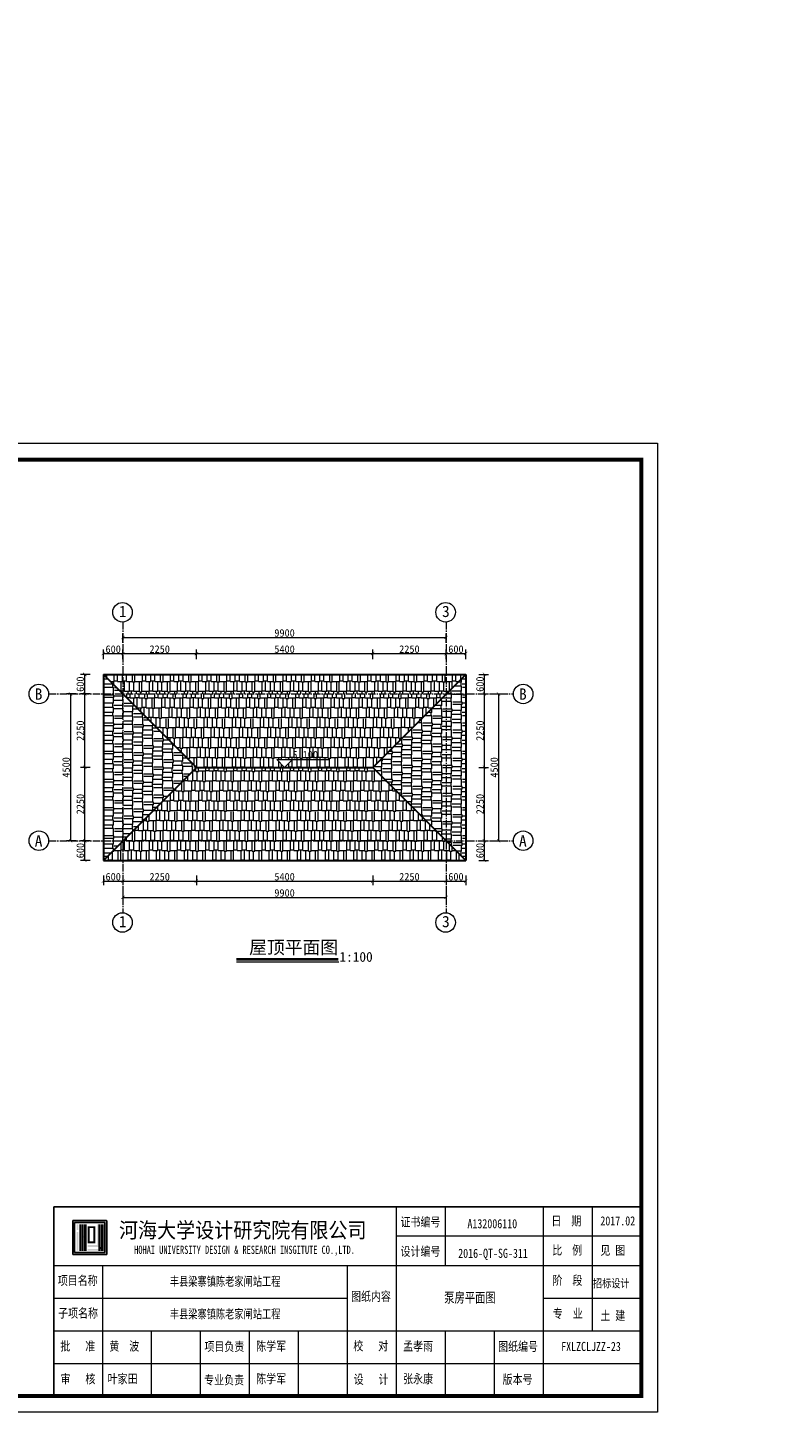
# Model space of a CAD drawing. Extents: x -13074 to 1448651, y 3648755 to 8081248.
# Tile 52 of 173: x 558801 to 559033, y 3857951 to 3858375. Entities that reach past the tile are written whole.
import ezdxf

# ---------------------------------------------------------------- set-up
doc = ezdxf.new("R2010")
doc.units = 0
doc.header["$PDMODE"] = 32
doc.header["$PDSIZE"] = 0.2
doc.linetypes.add('CENTER2', pattern=[1.125, 0.75, -0.125, 0.125, -0.125])
doc.layers.get('0').update_dxf_attribs({"linetype": 'CONTINUOUS'})
doc.layers.get('Defpoints').update_dxf_attribs({"linetype": 'CONTINUOUS'})
for name, color, linetype, lineweight in [('0.09标注线', 3, 'CONTINUOUS', 9), ('0.13填充', 8, 'CONTINUOUS', 9), ('0.30粗线', 7, 'CONTINUOUS', 30), ('SHEET', 1, 'CONTINUOUS', 15), ('文字', 7, 'CONTINUOUS', 15), ('新建路', 7, 'CONTINUOUS', 40), ('细实线', 3, 'CONTINUOUS', 20)]:
    doc.layers.add(name, color=color, linetype=linetype, lineweight=lineweight)
for name, color, linetype in [('HOHAITK', 7, 'CONTINUOUS'), ('PUB_DIM', 3, 'CONTINUOUS'), ('WINDOW', 4, 'CONTINUOUS')]:
    doc.layers.add(name, color=color, linetype=linetype)
doc.styles.add('-仿宋_GB2312', font='FangSong_GB2312.ttf')
doc.styles.add('FHZ', font='FangSong_GB2312.ttf', dxfattribs={"width": 0.707, "height": 300})
doc.styles.add('HOHAITK', font='simhei.ttf')
doc.styles.add('TSSD_Dimension', font='tssdeng.shx', dxfattribs={"width": 0.7, "bigfont": '1hztxt.shx'})
doc.dimstyles.new('TSSD_100_100', dxfattribs={"dimtxt": 300, "dimasz": 100, "dimexe": 100, "dimexo": 250, "dimgap": 100, "dimtad": 1, "dimdec": 0, "dimzin": 0, "dimdsep": 46, "dimtxsty": 'TSSD_Dimension', "dimblk": 'ARCHTICK', "dimcen": 0, "dimdle": 100, "dimclrt": 7, "dimadec": 0, "dimazin": 0, "dimtfac": 1, "dimtdec": 0, "dimtix": 1, "dimtmove": 2, "dimatfit": 3, "dimfxl": 1, "dimtolj": 1, "dimtzin": 0, "dimarcsym": 0})
doc.dimstyles.new('zzzz STANDARD', dxfattribs={"dimtxt": 2.3, "dimasz": 1, "dimexe": 1.25, "dimexo": 1.5, "dimgap": 0.2, "dimtad": 1, "dimdec": 0, "dimlfac": 10, "dimzin": 0, "dimdsep": 46, "dimtxsty": '-仿宋_GB2312', "dimblk": 'ARCHTICK', "dimcen": 0.09, "dimadec": 0, "dimazin": 0, "dimtfac": 1, "dimtdec": 0, "dimtix": 1, "dimtmove": 2, "dimatfit": 3, "dimfxl": 1.7, "dimfxlon": 1, "dimtolj": 1, "dimtzin": 0, "dimlwd": 9, "dimlwe": 9, "dimarcsym": 0})

# ---------------------------------------------------------------- blocks, each defined once
blk = doc.blocks.new('_ARCHTICK')
at = {"color": 0, "linetype": 'ByBlock', "const_width": 0.15}
blk.add_lwpolyline([(-0.5, -0.5), (0.5, 0.5)], dxfattribs=at)
blk = doc.blocks.new('*D2307')
at = {"layer": '0.09标注线', "color": 0, "linetype": 'Continuous', "lineweight": 9}
for p, q in [((558943.77, 3858171.3), (558946.72, 3858171.3)), ((558945.47, 3858171.3), (558945.47, 3858126.3)), ((558943.77, 3858126.3), (558946.72, 3858126.3))]:
    blk.add_line(p, q, dxfattribs=at)
at = {"layer": 'Defpoints', "color": 0, "linetype": 'Continuous', "lineweight": 13}
for p in [(558935.4, 3858171.3), (558935.4, 3858126.3), (558945.47, 3858126.3)]:
    blk.add_point(p, dxfattribs=at)
at = {"layer": '0.09标注线', "color": 0, "linetype": 'Continuous', "lineweight": 9}
for p, rotation in [((558945.47, 3858171.3), 90), ((558945.47, 3858126.3), 270)]:
    blk.add_blockref('_ARCHTICK', p, dxfattribs=dict(at, rotation=rotation))
at = {"layer": '0.09标注线', "color": 0, "linetype": 'Continuous', "lineweight": 13, "insert": (558944.12, 3858148.8), "char_height": 2.3, "attachment_point": 5, "rotation": 90, "style": '-仿宋_GB2312'}
blk.add_mtext('\\A1;4500', dxfattribs=at)
blk = doc.blocks.new('*D2312')
at = {"layer": '0.09标注线', "color": 0, "linetype": 'Continuous', "lineweight": 9}
for p, q in [((558816.03, 3858171.3), (558813.08, 3858171.3)), ((558814.33, 3858171.3), (558814.33, 3858126.3)), ((558816.03, 3858126.3), (558813.08, 3858126.3))]:
    blk.add_line(p, q, dxfattribs=at)
at = {"layer": 'Defpoints', "color": 0, "linetype": 'Continuous', "lineweight": 13}
for p in [(558824.4, 3858171.3), (558814.33, 3858126.3), (558824.4, 3858126.3)]:
    blk.add_point(p, dxfattribs=at)
at = {"layer": '0.09标注线', "color": 0, "linetype": 'Continuous', "lineweight": 9}
for p, rotation in [((558814.33, 3858171.3), 90), ((558814.33, 3858126.3), 270)]:
    blk.add_blockref('_ARCHTICK', p, dxfattribs=dict(at, rotation=rotation))
at = {"layer": '0.09标注线', "color": 0, "linetype": 'Continuous', "lineweight": 13, "insert": (558812.98, 3858148.8), "char_height": 2.3, "attachment_point": 5, "rotation": 90, "style": '-仿宋_GB2312'}
blk.add_mtext('\\A1;4500', dxfattribs=at)
blk = doc.blocks.new('*D1656')
at = {"layer": 'Defpoints', "color": 0, "lineweight": 13}
for p in [(795706, 267581), (795535, 266220), (795733, 266164), (795134, 265865), (795134, 265865)]:
    blk.add_point(p, dxfattribs=at)
at = {"layer": 'PUB_DIM', "color": 0, "lineweight": -2}
blk.add_arc((795134, 265865), 536, 26.5651, 71.5651, dxfattribs=at)
at = {"layer": 'PUB_DIM', "color": 0, "lineweight": -2, "xscale": 100, "yscale": 100, "zscale": 100}
for p, rotation in [((795303, 266373), 161.5650511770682), ((795614, 266104), 296.5650511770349)]:
    blk.add_blockref('_ARCHTICK', p, dxfattribs=dict(at, rotation=rotation))
blk = doc.blocks.new('*D3543')
at = {"layer": 'Defpoints', "color": 0, "linetype": 'Continuous', "lineweight": 13}
for p in [(560230.2, 3858086.45), (560235.61, 3858086.45), (55006.35, 3858083.45)]:
    blk.add_point(p, dxfattribs=at)
at = {"layer": '新建路', "color": 0, "linetype": 'Continuous', "lineweight": 9}
for p, q in [((560233.91, 3858086.45), (560236.86, 3858086.45)), ((560235.61, 3858086.45), (560235.61, 3858087.45)), ((560235.61, 3858083.45), (560235.61, 3858086.45)), ((560233.91, 3858083.45), (560236.86, 3858083.45)), ((560235.61, 3858083.45), (560235.61, 3858082.45))]:
    blk.add_line(p, q, dxfattribs=at)
for p, rotation in [((560235.61, 3858086.45), 270), ((560235.61, 3858083.45), 90)]:
    blk.add_blockref('_ARCHTICK', p, dxfattribs=dict(at, rotation=rotation))
at = {"layer": '新建路', "color": 0, "linetype": 'Continuous', "lineweight": 13, "insert": (560234.21, 3858084.95), "char_height": 2.4, "attachment_point": 5, "rotation": 90, "style": '-仿宋_GB2312'}
blk.add_mtext('\\A1;15', dxfattribs=at)
blk = doc.blocks.new('123')
at = {"layer": 'PUB_DIM', "color": 7}
dim = blk.add_angular_dim_2l(base=(795535.2, 266220.4), line1=((795732.5, 266163.8), (795133.8, 265864.5)), line2=((795133.8, 265864.5), (795706, 267580.9)), text=' ', dimstyle='TSSD_100_100', dxfattribs=at)
dim.commit()
dim.dimension.update_dxf_attribs({"geometry": '*D1656', "text_midpoint": (426562.1, 722353.3)})

msp = doc.modelspace()

# ---------------------------------------------------------------- hatches: boundary and pattern name
at = {"layer": '0.09标注线', "linetype": 'Continuous', "lineweight": 13}
h = msp.add_hatch(dxfattribs=at)
h.set_pattern_fill('AR-RSHKE', color=256, scale=0.01, style=0)
h.set_pattern_definition([(0, (558824.4006, 3858120.3016), (6.477, 3.048), [1.524, -1.27, 1.778, -0.762, 2.286, -1.016]), (0, (558825.9246, 3858120.4286), (6.477, 3.048), [1.27, -4.826, 1.016, -1.524]), (0, (558828.9726, 3858120.111), (6.477, 3.048), [0.762, -7.874]), (90, (558824.4006, 3858120.3016), (-2.159, 3.048), [2.921, -9.271]), (90, (558825.9246, 3858120.3016), (-2.159, 3.048), [2.8575, -9.3345]), (90, (558827.1946, 3858120.3016), (-2.159, 3.048), [2.667, -9.525]), (90, (558828.9726, 3858120.111), (-2.159, 3.048), [2.921, -9.271]), (90, (558829.7346, 3858120.111), (-2.159, 3.048), [2.921, -9.271]), (90, (558832.0206, 3858120.3016), (-2.159, 3.048), [2.794, -9.398])])
h.paths.add_polyline_path([(558929.401, 3858126.302), (558906.901, 3858148.802), (558852.901, 3858148.802), (558830.401, 3858126.302)])
h.paths.add_polyline_path([(558824.401, 3858177.302), (558830.401, 3858171.302), (558830.401, 3858177.302)], flags=17)
h.paths.add_polyline_path([(558830.401, 3858177.302), (558830.401, 3858171.302), (558929.401, 3858171.302), (558929.401, 3858177.302)])
h.paths.add_polyline_path([(558935.401, 3858177.302), (558929.401, 3858177.302), (558929.401, 3858171.302)])
h.paths.add_polyline_path([(558929.401, 3858120.302), (558935.401, 3858120.302), (558929.401, 3858126.302)], flags=17)
h.paths.add_polyline_path([(558830.401, 3858126.302), (558830.401, 3858120.302), (558929.401, 3858120.302), (558929.401, 3858126.302)])
h.paths.add_polyline_path([(558824.401, 3858120.302), (558830.401, 3858120.302), (558830.401, 3858126.302)])
h = msp.add_hatch(dxfattribs=at)
h.set_pattern_fill('AR-RSHKE', color=256, scale=0.01, angle=90, style=0)
h.set_pattern_definition([(90, (558824.4006, 3858120.3016), (-3.048, 6.477), [1.524, -1.27, 1.778, -0.762, 2.286, -1.016]), (90, (558824.2736, 3858121.8256), (-3.048, 6.477), [1.27, -4.826, 1.016, -1.524]), (90, (558824.591, 3858124.8736), (-3.048, 6.477), [0.762, -7.874]), (180, (558824.4006, 3858120.3016), (-3.048, -2.159), [2.921, -9.271]), (180, (558824.4006, 3858121.8256), (-3.048, -2.159), [2.8575, -9.3345]), (180, (558824.4006, 3858123.0956), (-3.048, -2.159), [2.667, -9.525]), (180, (558824.5911, 3858124.8736), (-3.048, -2.159), [2.921, -9.271]), (180, (558824.5911, 3858125.6356), (-3.048, -2.159), [2.921, -9.271]), (180, (558824.4006, 3858127.9216), (-3.048, -2.159), [2.794, -9.398])])
h.paths.add_polyline_path([(558824.401, 3858126.302), (558830.401, 3858126.302), (558830.401, 3858171.302), (558824.401, 3858171.302)])
h.paths.add_polyline_path([(558830.401, 3858171.302), (558824.401, 3858177.302), (558824.401, 3858171.302)])
h.paths.add_polyline_path([(558824.401, 3858126.302), (558824.401, 3858120.302), (558830.401, 3858126.302)])
h.paths.add_polyline_path([(558906.901, 3858148.802), (558929.401, 3858126.302), (558929.401, 3858171.302)])
h.paths.add_polyline_path([(558929.401, 3858126.302), (558935.401, 3858126.302), (558935.401, 3858171.302), (558929.401, 3858171.302)])
h.paths.add_polyline_path([(558935.401, 3858171.302), (558935.401, 3858177.302), (558929.401, 3858171.302)])
h.paths.add_polyline_path([(558929.401, 3858126.302), (558935.401, 3858120.302), (558935.401, 3858126.302)])
h = msp.add_hatch(dxfattribs=at)
h.set_pattern_fill('AR-RSHKE', color=256, scale=0.01, angle=90, style=0)
h.set_pattern_definition([(90, (558830.4006, 3858126.3016), (-3.048, 6.477), [1.524, -1.27, 1.778, -0.762, 2.286, -1.016]), (90, (558830.2736, 3858127.8256), (-3.048, 6.477), [1.27, -4.826, 1.016, -1.524]), (90, (558830.591, 3858130.8736), (-3.048, 6.477), [0.762, -7.874]), (180, (558830.4006, 3858126.3016), (-3.048, -2.159), [2.921, -9.271]), (180, (558830.4006, 3858127.8256), (-3.048, -2.159), [2.8575, -9.3345]), (180, (558830.4006, 3858129.0956), (-3.048, -2.159), [2.667, -9.525]), (180, (558830.5911, 3858130.8736), (-3.048, -2.159), [2.921, -9.271]), (180, (558830.5911, 3858131.6356), (-3.048, -2.159), [2.921, -9.271]), (180, (558830.4006, 3858133.9216), (-3.048, -2.159), [2.794, -9.398])])
h.paths.add_polyline_path([(558830.401, 3858171.302), (558830.401, 3858126.302), (558852.901, 3858148.802)])
h = msp.add_hatch(dxfattribs=at)
h.set_pattern_fill('AR-RSHKE', color=256, scale=0.01, style=0)
h.set_pattern_definition([(0, (558830.4006, 3858148.8016), (6.477, 3.048), [1.524, -1.27, 1.778, -0.762, 2.286, -1.016]), (0, (558831.9246, 3858148.9286), (6.477, 3.048), [1.27, -4.826, 1.016, -1.524]), (0, (558834.9726, 3858148.611), (6.477, 3.048), [0.762, -7.874]), (90, (558830.4006, 3858148.8016), (-2.159, 3.048), [2.921, -9.271]), (90, (558831.9246, 3858148.8016), (-2.159, 3.048), [2.8575, -9.3345]), (90, (558833.1946, 3858148.8016), (-2.159, 3.048), [2.667, -9.525]), (90, (558834.9726, 3858148.611), (-2.159, 3.048), [2.921, -9.271]), (90, (558835.7346, 3858148.611), (-2.159, 3.048), [2.921, -9.271]), (90, (558838.0206, 3858148.8016), (-2.159, 3.048), [2.794, -9.398])])
h.paths.add_polyline_path([(558830.401, 3858171.302), (558852.901, 3858148.802), (558879.901, 3858148.802), (558877.501, 3858151.202), (558882.301, 3858151.202), (558879.901, 3858148.802), (558906.901, 3858148.802), (558929.401, 3858171.302)])
h.paths.add_polyline_path([(558881.726, 3858150.987), (558890.855, 3858150.987), (558890.855, 3858154.298), (558881.726, 3858154.298)], flags=25)
at = {"layer": 'HOHAITK', "ltscale": 1000}
h = msp.add_hatch(color=7, dxfattribs=at)
h.paths.add_polyline_path([(558825.322, 3857999.505, 0.4142136), (558825.41, 3857999.592), (558825.41, 3858009.817, 0.4142136), (558825.322, 3858009.905), (558815.097, 3858009.905, 0.4142136), (558815.01, 3858009.817), (558815.01, 3857999.592, 0.4142136), (558815.097, 3857999.505)])
h.paths.add_polyline_path([(558815.587, 3858000.083), (558815.587, 3858009.327), (558824.832, 3858009.327), (558824.832, 3858000.083)], flags=16)
at = {"layer": 'HOHAITK'}
h = msp.add_hatch(color=7, dxfattribs=at)
h.paths.add_polyline_path([(558816.743, 3858008.749), (558816.165, 3858008.749), (558816.165, 3858008.172), (558816.743, 3858008.172)])
h.paths.add_polyline_path([(558816.743, 3858008.172), (558816.165, 3858008.172), (558816.165, 3858007.594), (558816.743, 3858007.594)])
h.paths.add_polyline_path([(558816.743, 3858007.594), (558816.165, 3858007.594), (558816.165, 3858007.016), (558816.743, 3858007.016)])
h.paths.add_polyline_path([(558816.743, 3858006.438), (558816.165, 3858006.438), (558816.165, 3858005.86), (558816.743, 3858005.86)])
h.paths.add_polyline_path([(558816.743, 3858005.86), (558816.165, 3858005.86), (558816.165, 3858005.283), (558816.743, 3858005.283)])
h.paths.add_polyline_path([(558816.743, 3858005.283), (558816.165, 3858005.283), (558816.165, 3858004.705), (558816.743, 3858004.705)])
h.paths.add_polyline_path([(558816.743, 3858004.705), (558816.165, 3858004.705), (558816.165, 3858004.127), (558816.743, 3858004.127)])
h.paths.add_polyline_path([(558816.743, 3858004.127), (558816.165, 3858004.127), (558816.165, 3858003.549), (558816.743, 3858003.549)])
h.paths.add_polyline_path([(558816.743, 3858003.549), (558816.165, 3858003.549), (558816.165, 3858002.972), (558816.743, 3858002.972)])
h.paths.add_polyline_path([(558816.743, 3858002.972), (558816.165, 3858002.972), (558816.165, 3858002.394), (558816.743, 3858002.394)])
h.paths.add_polyline_path([(558816.743, 3858002.394), (558816.165, 3858002.394), (558816.165, 3858001.816), (558816.743, 3858001.816)])
h.paths.add_polyline_path([(558816.743, 3858001.816), (558816.165, 3858001.816), (558816.165, 3858001.238), (558816.743, 3858001.238)])
h.paths.add_polyline_path([(558816.743, 3858001.238), (558816.165, 3858001.238), (558816.165, 3858000.66), (558816.743, 3858000.66)])
h = msp.add_hatch(color=7, dxfattribs=at)
h.paths.add_polyline_path([(558817.899, 3858008.749), (558817.321, 3858008.749), (558817.321, 3858008.172), (558817.899, 3858008.172)])
h.paths.add_polyline_path([(558817.899, 3858008.172), (558817.321, 3858008.172), (558817.321, 3858007.594), (558817.899, 3858007.594)])
h.paths.add_polyline_path([(558817.899, 3858007.594), (558817.321, 3858007.594), (558817.321, 3858007.016), (558817.899, 3858007.016)])
h.paths.add_polyline_path([(558817.899, 3858007.016), (558817.321, 3858007.016), (558817.321, 3858006.438), (558817.899, 3858006.438)])
h.paths.add_polyline_path([(558817.899, 3858006.438), (558817.321, 3858006.438), (558817.321, 3858005.86), (558817.899, 3858005.86)])
h.paths.add_polyline_path([(558817.899, 3858005.86), (558817.321, 3858005.86), (558817.321, 3858005.283), (558817.899, 3858005.283)])
h.paths.add_polyline_path([(558817.899, 3858005.283), (558817.321, 3858005.283), (558817.321, 3858004.705), (558817.899, 3858004.705)])
h.paths.add_polyline_path([(558817.899, 3858004.705), (558817.321, 3858004.705), (558817.321, 3858004.127), (558817.899, 3858004.127)])
h.paths.add_polyline_path([(558817.899, 3858004.127), (558817.321, 3858004.127), (558817.321, 3858003.549), (558817.899, 3858003.549)])
h.paths.add_polyline_path([(558817.899, 3858003.549), (558817.321, 3858003.549), (558817.321, 3858002.972), (558817.899, 3858002.972)])
h.paths.add_polyline_path([(558817.899, 3858002.972), (558817.321, 3858002.972), (558817.321, 3858002.394), (558817.899, 3858002.394)])
h.paths.add_polyline_path([(558817.899, 3858002.394), (558817.321, 3858002.394), (558817.321, 3858001.816), (558817.899, 3858001.816)])
h.paths.add_polyline_path([(558817.899, 3858001.816), (558817.321, 3858001.816), (558817.321, 3858001.238), (558817.899, 3858001.238)])
h.paths.add_polyline_path([(558817.899, 3858001.238), (558817.321, 3858001.238), (558817.321, 3858000.66), (558817.899, 3858000.66)])
h = msp.add_hatch(color=7, dxfattribs=at)
h.paths.add_polyline_path([(558818.476, 3858005.283), (558817.899, 3858005.283), (558817.899, 3858004.705), (558818.476, 3858004.705)])
h.paths.add_polyline_path([(558819.054, 3858005.283), (558818.476, 3858005.283), (558818.476, 3858004.705), (558819.054, 3858004.705)])
h.paths.add_polyline_path([(558819.054, 3858005.86), (558818.476, 3858005.86), (558818.476, 3858005.283), (558819.054, 3858005.283)])
h.paths.add_polyline_path([(558819.054, 3858006.438), (558818.476, 3858006.438), (558818.476, 3858005.86), (558819.054, 3858005.86)])
h.paths.add_polyline_path([(558819.054, 3858007.016), (558818.476, 3858007.016), (558818.476, 3858006.438), (558819.054, 3858006.438)])
h.paths.add_polyline_path([(558819.054, 3858007.594), (558818.476, 3858007.594), (558818.476, 3858007.016), (558819.054, 3858007.016)])
h.paths.add_polyline_path([(558819.054, 3858008.172), (558818.476, 3858008.172), (558818.476, 3858007.594), (558819.054, 3858007.594)])
h.paths.add_polyline_path([(558819.054, 3858008.749), (558818.476, 3858008.749), (558818.476, 3858008.172), (558819.054, 3858008.172)])
h.paths.add_polyline_path([(558819.054, 3858004.705), (558818.476, 3858004.705), (558818.476, 3858004.127), (558819.054, 3858004.127)])
h.paths.add_polyline_path([(558819.054, 3858004.127), (558818.476, 3858004.127), (558818.476, 3858003.549), (558819.054, 3858003.549)])
h.paths.add_polyline_path([(558819.054, 3858003.549), (558818.476, 3858003.549), (558818.476, 3858002.972), (558819.054, 3858002.972)])
h.paths.add_polyline_path([(558819.054, 3858002.972), (558818.476, 3858002.972), (558818.476, 3858002.394), (558819.054, 3858002.394)])
h.paths.add_polyline_path([(558819.054, 3858002.394), (558818.476, 3858002.394), (558818.476, 3858001.816), (558819.054, 3858001.816)])
h.paths.add_polyline_path([(558819.054, 3858001.816), (558818.476, 3858001.816), (558818.476, 3858001.238), (558819.054, 3858001.238)])
h.paths.add_polyline_path([(558819.054, 3858001.238), (558818.476, 3858001.238), (558818.476, 3858000.66), (558819.054, 3858000.66)])
h = msp.add_hatch(color=7, dxfattribs=at)
h.paths.add_polyline_path([(558820.21, 3858002.394), (558819.632, 3858002.394), (558819.632, 3858001.816), (558820.21, 3858001.816)])
h.paths.add_polyline_path([(558820.787, 3858002.394), (558820.21, 3858002.394), (558820.21, 3858001.816), (558820.787, 3858001.816)])
h.paths.add_polyline_path([(558821.365, 3858002.394), (558820.787, 3858002.394), (558820.787, 3858001.816), (558821.365, 3858001.816)])
h.paths.add_polyline_path([(558821.943, 3858002.394), (558821.365, 3858002.394), (558821.365, 3858001.816), (558821.943, 3858001.816)])
h.paths.add_polyline_path([(558822.521, 3858002.394), (558821.943, 3858002.394), (558821.943, 3858001.816), (558822.521, 3858001.816)])
h.paths.add_polyline_path([(558823.099, 3858002.394), (558822.521, 3858002.394), (558822.521, 3858001.816), (558823.099, 3858001.816)])
h.paths.add_polyline_path([(558823.099, 3858002.972), (558822.521, 3858002.972), (558822.521, 3858002.394), (558823.099, 3858002.394)])
h.paths.add_polyline_path([(558823.099, 3858003.549), (558822.521, 3858003.549), (558822.521, 3858002.972), (558823.099, 3858002.972)])
h.paths.add_polyline_path([(558823.099, 3858004.127), (558822.521, 3858004.127), (558822.521, 3858003.549), (558823.099, 3858003.549)])
h.paths.add_polyline_path([(558823.099, 3858004.705), (558822.521, 3858004.705), (558822.521, 3858004.127), (558823.099, 3858004.127)])
h.paths.add_polyline_path([(558823.099, 3858005.283), (558822.521, 3858005.283), (558822.521, 3858004.705), (558823.099, 3858004.705)])
h.paths.add_polyline_path([(558823.099, 3858005.86), (558822.521, 3858005.86), (558822.521, 3858005.283), (558823.099, 3858005.283)])
h.paths.add_polyline_path([(558823.099, 3858006.438), (558822.521, 3858006.438), (558822.521, 3858005.86), (558823.099, 3858005.86)])
h.paths.add_polyline_path([(558823.099, 3858007.016), (558822.521, 3858007.016), (558822.521, 3858006.438), (558823.099, 3858006.438)])
h.paths.add_polyline_path([(558823.099, 3858007.594), (558822.521, 3858007.594), (558822.521, 3858007.016), (558823.099, 3858007.016)])
h.paths.add_polyline_path([(558823.099, 3858008.172), (558822.521, 3858008.172), (558822.521, 3858007.594), (558823.099, 3858007.594)])
h.paths.add_polyline_path([(558823.099, 3858008.749), (558822.521, 3858008.749), (558822.521, 3858008.172), (558823.099, 3858008.172)])
h.paths.add_polyline_path([(558820.21, 3858001.238), (558819.632, 3858001.238), (558819.632, 3858000.66), (558820.21, 3858000.66)])
h.paths.add_polyline_path([(558820.787, 3858001.238), (558820.21, 3858001.238), (558820.21, 3858000.66), (558820.787, 3858000.66)])
h.paths.add_polyline_path([(558821.365, 3858001.238), (558820.787, 3858001.238), (558820.787, 3858000.66), (558821.365, 3858000.66)])
h.paths.add_polyline_path([(558821.943, 3858001.238), (558821.365, 3858001.238), (558821.365, 3858000.66), (558821.943, 3858000.66)])
h.paths.add_polyline_path([(558822.521, 3858001.238), (558821.943, 3858001.238), (558821.943, 3858000.66), (558822.521, 3858000.66)])
h.paths.add_polyline_path([(558823.099, 3858001.238), (558822.521, 3858001.238), (558822.521, 3858000.66), (558823.099, 3858000.66)])
h.paths.add_polyline_path([(558823.676, 3858001.238), (558823.099, 3858001.238), (558823.099, 3858000.66), (558823.676, 3858000.66)])
h.paths.add_polyline_path([(558824.254, 3858001.238), (558823.676, 3858001.238), (558823.676, 3858000.66), (558824.254, 3858000.66)])
h.paths.add_polyline_path([(558824.254, 3858001.816), (558823.676, 3858001.816), (558823.676, 3858001.238), (558824.254, 3858001.238)])
h.paths.add_polyline_path([(558824.254, 3858002.394), (558823.676, 3858002.394), (558823.676, 3858001.816), (558824.254, 3858001.816)])
h.paths.add_polyline_path([(558824.254, 3858002.972), (558823.676, 3858002.972), (558823.676, 3858002.394), (558824.254, 3858002.394)])
h.paths.add_polyline_path([(558824.254, 3858003.549), (558823.676, 3858003.549), (558823.676, 3858002.972), (558824.254, 3858002.972)])
h.paths.add_polyline_path([(558824.254, 3858004.127), (558823.676, 3858004.127), (558823.676, 3858003.549), (558824.254, 3858003.549)])
h.paths.add_polyline_path([(558824.254, 3858004.705), (558823.676, 3858004.705), (558823.676, 3858004.127), (558824.254, 3858004.127)])
h.paths.add_polyline_path([(558824.254, 3858005.283), (558823.676, 3858005.283), (558823.676, 3858004.705), (558824.254, 3858004.705)])
h.paths.add_polyline_path([(558824.254, 3858005.86), (558823.676, 3858005.86), (558823.676, 3858005.283), (558824.254, 3858005.283)])
h.paths.add_polyline_path([(558824.254, 3858006.438), (558823.676, 3858006.438), (558823.676, 3858005.86), (558824.254, 3858005.86)])
h.paths.add_polyline_path([(558824.254, 3858007.016), (558823.676, 3858007.016), (558823.676, 3858006.438), (558824.254, 3858006.438)])
h.paths.add_polyline_path([(558824.254, 3858007.594), (558823.676, 3858007.594), (558823.676, 3858007.016), (558824.254, 3858007.016)])
h.paths.add_polyline_path([(558824.254, 3858008.172), (558823.676, 3858008.172), (558823.676, 3858007.594), (558824.254, 3858007.594)])
h.paths.add_polyline_path([(558824.254, 3858008.749), (558823.676, 3858008.749), (558823.676, 3858008.172), (558824.254, 3858008.172)])
h = msp.add_hatch(color=7, dxfattribs=at)
h.paths.add_polyline_path([(558820.21, 3858003.549), (558819.632, 3858003.549), (558819.632, 3858002.972), (558820.21, 3858002.972)])
h.paths.add_polyline_path([(558820.787, 3858003.549), (558820.21, 3858003.549), (558820.21, 3858002.972), (558820.787, 3858002.972)])
h.paths.add_polyline_path([(558821.365, 3858003.549), (558820.787, 3858003.549), (558820.787, 3858002.972), (558821.365, 3858002.972)])
h.paths.add_polyline_path([(558821.943, 3858003.549), (558821.365, 3858003.549), (558821.365, 3858002.972), (558821.943, 3858002.972)])
h.paths.add_polyline_path([(558821.943, 3858004.127), (558821.365, 3858004.127), (558821.365, 3858003.549), (558821.943, 3858003.549)])
h.paths.add_polyline_path([(558821.943, 3858004.705), (558821.365, 3858004.705), (558821.365, 3858004.127), (558821.943, 3858004.127)])
h.paths.add_polyline_path([(558821.943, 3858005.283), (558821.365, 3858005.283), (558821.365, 3858004.705), (558821.943, 3858004.705)])
h.paths.add_polyline_path([(558821.943, 3858005.86), (558821.365, 3858005.86), (558821.365, 3858005.283), (558821.943, 3858005.283)])
h.paths.add_polyline_path([(558821.943, 3858006.438), (558821.365, 3858006.438), (558821.365, 3858005.86), (558821.943, 3858005.86)])
h.paths.add_polyline_path([(558821.943, 3858007.016), (558821.365, 3858007.016), (558821.365, 3858006.438), (558821.943, 3858006.438)])
h.paths.add_polyline_path([(558821.943, 3858007.594), (558821.365, 3858007.594), (558821.365, 3858007.016), (558821.943, 3858007.016)])
h.paths.add_polyline_path([(558821.943, 3858008.172), (558821.365, 3858008.172), (558821.365, 3858007.594), (558821.943, 3858007.594)])
h.paths.add_polyline_path([(558821.365, 3858008.172), (558820.787, 3858008.172), (558820.787, 3858007.594), (558821.365, 3858007.594)])
h.paths.add_polyline_path([(558820.787, 3858008.172), (558820.21, 3858008.172), (558820.21, 3858007.594), (558820.787, 3858007.594)])
h.paths.add_polyline_path([(558820.21, 3858008.172), (558819.632, 3858008.172), (558819.632, 3858007.594), (558820.21, 3858007.594)])
h.paths.add_polyline_path([(558820.21, 3858007.594), (558819.632, 3858007.594), (558819.632, 3858007.016), (558820.21, 3858007.016)])
h.paths.add_polyline_path([(558820.21, 3858007.016), (558819.632, 3858007.016), (558819.632, 3858006.438), (558820.21, 3858006.438)])
h.paths.add_polyline_path([(558820.21, 3858006.438), (558819.632, 3858006.438), (558819.632, 3858005.86), (558820.21, 3858005.86)])
h.paths.add_polyline_path([(558820.21, 3858005.86), (558819.632, 3858005.86), (558819.632, 3858005.283), (558820.21, 3858005.283)])
h.paths.add_polyline_path([(558820.21, 3858005.283), (558819.632, 3858005.283), (558819.632, 3858004.705), (558820.21, 3858004.705)])
h.paths.add_polyline_path([(558820.21, 3858004.705), (558819.632, 3858004.705), (558819.632, 3858004.127), (558820.21, 3858004.127)])
h.paths.add_polyline_path([(558820.21, 3858004.127), (558819.632, 3858004.127), (558819.632, 3858003.549), (558820.21, 3858003.549)])
msp.add_hatch(color=7, dxfattribs=at).paths.add_polyline_path([(558823.676, 3858001.816), (558823.099, 3858001.816), (558823.099, 3858001.238), (558823.676, 3858001.238)])

# ---------------------------------------------------------------- linework, layer by layer
at = {"layer": '0.09标注线', "linetype": 'Continuous', "lineweight": 13}
for p, q in [((558879.901, 3858148.802), (558877.501, 3858151.202)), ((558877.501, 3858151.202), (558893.782, 3858151.202)), ((558879.901, 3858148.802), (558882.301, 3858151.202))]:
    msp.add_line(p, q, dxfattribs=at)
at = {"layer": '0.13填充', "color": 7, "lineweight": 40, "ltscale": 0.005}
msp.add_line((558865.145, 3858090.024, 0.315), (558896.32, 3858090.024, 0.315), dxfattribs=at)
at = {"layer": '0.13填充', "color": 7, "ltscale": 0.005}
msp.add_line((558865.145, 3858089.187, 0.315), (558896.485, 3858089.187, 0.315), dxfattribs=at)
at = {"layer": '0.30粗线'}
for p, q in [((558824.401, 3858177.302), (558824.401, 3858120.302)), ((558824.401, 3858177.302), (558935.401, 3858177.302)), ((558824.401, 3858177.302), (558852.901, 3858148.802)), ((558906.901, 3858148.802), (558935.401, 3858177.302)), ((558935.401, 3858177.302), (558935.401, 3858120.302)), ((558852.901, 3858148.802), (558824.401, 3858120.302)), ((558852.901, 3858148.802), (558906.901, 3858148.802)), ((558906.901, 3858148.802), (558935.401, 3858120.302)), ((558824.401, 3858120.302), (558935.401, 3858120.302))]:
    msp.add_line(p, q, dxfattribs=at)
at = {"layer": 'HOHAITK', "color": 7}
for p, q in [((558817.321, 3858008.749), (558817.321, 3858000.66)), ((558817.899, 3858008.749), (558817.899, 3858000.66)), ((558818.476, 3858008.749), (558818.476, 3858000.66)), ((558819.054, 3858008.749), (558819.054, 3858000.66)), ((558823.099, 3858008.749), (558823.099, 3858000.66)), ((558823.676, 3858008.749), (558823.676, 3858000.66)), ((558824.254, 3858000.66), (558824.254, 3858008.749))]:
    msp.add_line(p, q, dxfattribs=at)
for points in [[(558815.097, 3858009.905), (558825.322, 3858009.905, -0.4142136), (558825.41, 3858009.817), (558825.41, 3857999.592, -0.4142136), (558825.322, 3857999.505), (558815.097, 3857999.505, -0.4142136), (558815.01, 3857999.592), (558815.01, 3858009.817, -0.4142136)], [(558815.675, 3858009.327), (558824.744, 3858009.327, -0.4142136), (558824.832, 3858009.24), (558824.832, 3858000.17, -0.4142136), (558824.744, 3858000.083), (558815.675, 3858000.083, -0.4142136), (558815.587, 3858000.17), (558815.587, 3858009.24, -0.4142136)]]:
    msp.add_lwpolyline(points, format="xyb", close=True, dxfattribs=at)
at = {"layer": 'SHEET', "color": 7}
for p, q in [((558914.185, 3857996.144), (558914.185, 3858014.144)), ((558929.185, 3857996.144), (558929.185, 3858014.144)), ((558959.185, 3857996.144), (558959.185, 3858014.144)), ((558974.185, 3857976.144), (558974.185, 3858014.144)), ((558989.185, 3858005.144), (558914.185, 3858005.144)), ((558809.185, 3857996.144), (558989.185, 3857996.144)), ((558809.185, 3857956.144), (558809.185, 3857996.144)), ((558809.185, 3857996.144), (558884.185, 3857996.144)), ((558824.185, 3857956.144), (558824.185, 3857996.144)), ((558899.185, 3857956.144), (558899.185, 3857996.144)), ((558914.185, 3857956.144), (558914.185, 3857996.144)), ((558959.185, 3857956.144), (558959.185, 3857996.144)), ((558959.185, 3857976.144), (558959.185, 3857996.144)), ((558809.185, 3857986.144), (558899.185, 3857986.144)), ((558959.185, 3857986.144), (558989.185, 3857986.144)), ((558809.185, 3857976.144), (558989.185, 3857976.144)), ((558839.185, 3857956.144), (558839.185, 3857976.144)), ((558854.185, 3857956.144), (558854.185, 3857976.144)), ((558869.185, 3857956.144), (558869.185, 3857976.144)), ((558884.185, 3857956.144), (558884.185, 3857976.144)), ((558929.185, 3857956.144), (558929.185, 3857976.144)), ((558944.185, 3857956.144), (558944.185, 3857976.144)), ((558989.185, 3857956.144), (558989.185, 3857976.144)), ((558809.185, 3857966.144), (558989.185, 3857966.144))]:
    msp.add_line(p, q, dxfattribs=at)
msp.add_lwpolyline([(558994.185, 3857951.144), (558574.185, 3857951.144), (558574.185, 3858248.144), (558994.185, 3858248.144)], close=True, dxfattribs=at)
at = {"layer": 'SHEET', "color": 7, "const_width": 1.2}
msp.add_lwpolyline([(558599.185, 3858243.144), (558989.185, 3858243.144), (558989.185, 3857956.144), (558599.185, 3857956.144)], close=True, dxfattribs=at)
at = {"layer": 'SHEET', "color": 7, "const_width": 0.5}
for points in [[(558809.185, 3857956.144), (558809.185, 3858014.144)], [(558809.185, 3858014.144), (558989.185, 3858014.144)]]:
    msp.add_lwpolyline(points, dxfattribs=at)
at = {"layer": 'WINDOW', "color": 7, "lineweight": 15}
for centre in [(558830.242, 3858196.333), (558929.242, 3858196.333), (558804.639, 3858171.313), (558952.994, 3858171.313), (558804.639, 3858126.313), (558952.994, 3858126.313), (558830.242, 3858101.271), (558929.242, 3858101.271)]:
    msp.add_circle(centre, 2.992, dxfattribs=at)
at = {"layer": '细实线', "color": 1, "linetype": 'CENTER2', "lineweight": 13, "ltscale": 3}
for p, q in [((558830.401, 3858193.345), (558830.401, 3858104.259)), ((558929.401, 3858193.345), (558929.401, 3858104.259)), ((558807.631, 3858171.302), (558950.002, 3858171.302)), ((558807.631, 3858126.302), (558950.002, 3858126.302))]:
    msp.add_line(p, q, dxfattribs=at)

# ---------------------------------------------------------------- block references
at = {"linetype": 'Continuous', "lineweight": 13, "xscale": 0.01000000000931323, "yscale": 0.009999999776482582, "zscale": 0.01}
msp.add_blockref('123', (552983.124, 3855442.078), dxfattribs=at)

# ---------------------------------------------------------------- texts
at = {"color": 7, "insert": (558936.685, 3857986.144), "char_height": 3.08571, "width": 44.99997, "attachment_point": 5, "style": 'FHZ'}
msp.add_mtext('{\\W0.75;泵房平面图}', dxfattribs=at)
at = {"layer": '0.09标注线', "color": 7, "style": '-仿宋_GB2312'}
for s, p in [('1', (558829.131, 3858194.882)), ('3', (558928.131, 3858194.882)), ('B', (558803.361, 3858169.538)), ('B', (558951.716, 3858169.538)), ('A', (558803.361, 3858124.538)), ('A', (558951.716, 3858124.538)), ('1', (558829.131, 3858099.821)), ('3', (558928.131, 3858099.821))]:
    msp.add_text(s, height=3.468, dxfattribs=at).set_placement(p)
at = {"layer": '0.09标注线', "linetype": 'Continuous', "lineweight": 13, "style": '-仿宋_GB2312'}
msp.add_text('5.100', height=2.32, dxfattribs=at).set_placement((558882.277, 3858151.539))
at = {"layer": 'HOHAITK', "color": 7, "style": 'HOHAITK'}
for s, height, width, p in [('河海大学设计研究院有限公司', 4.75, 0.9, (558829.192, 3858004.597)), ('HOHAI UNIVERSITY DESIGN & RESEARCH INSGITUTE CO.,LTD.', 2.5, 0.75, (558833.842, 3857999.707))]:
    msp.add_text(s, height=height, dxfattribs=dict(at, width=width)).set_placement(p)
at = {"layer": 'SHEET', "color": 7, "style": 'FHZ', "width": 0.8}
for s, height, p in [('证书编号', 2.8, (558915.432, 3858008.09)), ('A132006110', 2.8, (558935.917, 3858007.557)), ('日  期', 2.8, (558961.643, 3858008.415)), ('2017.02', 2.8, (558976.643, 3858008.415)), ('设计编号', 2.8, (558915.438, 3857999.09)), ('比  例', 2.8, (558961.906, 3857999.471)), ('见 图', 2.8, (558976.643, 3857999.415)), ('项目名称', 2.8, (558810.42, 3857990.154)), ('阶  段', 2.8, (558961.974, 3857990.201)), ('招标设计', 2.5, (558974.377, 3857989.415)), ('图纸内容', 2.8, (558900.274, 3857985.296)), ('子项名称', 2.8, (558810.525, 3857980.154)), ('专  业', 2.8, (558962.097, 3857980.026)), ('土 建', 2.8, (558976.643, 3857979.415)), ('批   准', 2.8, (558811.215, 3857970.042)), ('黄  波', 2.8, (558826.215, 3857970.042)), ('项目负责', 2.8, (558855.344, 3857969.914)), ('陈学军', 2.8, (558871.215, 3857970.042)), ('校   对', 2.8, (558900.953, 3857970.106)), ('孟孝雨', 2.8, (558916.214, 3857970.042)), ('图纸编号', 2.8, (558945.308, 3857969.935)), ('FXLZCLJZZ-23', 2.8, (558964.636, 3857969.935)), ('审   核', 2.8, (558811.25, 3857959.978)), ('叶家田', 2.8, (558825.697, 3857960.042)), ('专业负责', 2.8, (558855.272, 3857959.678)), ('陈学军', 2.8, (558871.215, 3857960.042)), ('设   计', 2.8, (558901.071, 3857959.867)), ('张永康', 2.8, (558916.214, 3857960.042)), ('版本号', 2.8, (558946.69, 3857959.865))]:
    msp.add_text(s, height=height, dxfattribs=at).set_placement(p)
at = {"layer": 'SHEET', "color": 1, "style": 'FHZ', "width": 0.8}
msp.add_text('2016-QT-SG-311', height=2.8, dxfattribs=at).set_placement((558933.088, 3857998.481))
at = {"layer": 'SHEET', "color": 7, "char_height": 2.8, "width": 74.99994, "attachment_point": 5, "style": 'FHZ'}
for insert in [(558861.685, 3857991.144), (558861.685, 3857981.144)]:
    msp.add_mtext('{\\W0.72;丰县梁寨镇陈老家闸站工程}', dxfattribs=dict(at, insert=insert))
at = {"layer": '文字', "color": 7, "attachment_point": 1, "style": '-仿宋_GB2312'}
for s, insert, char_height, width in [(' 屋顶平面图', (558866.314, 3858095.661, 0.315), 4, 50.36719), ('1:100', (558896.7, 3858092.225, 0.315), 3, 10.28955)]:
    msp.add_mtext(s, dxfattribs=dict(at, insert=insert, char_height=char_height, width=width))

# ---------------------------------------------------------------- dimensions: what is measured, and where the dimension line sits
at = {"layer": '0.09标注线', "linetype": 'Continuous', "lineweight": 13}
for base, p1, p2 in [((558929.401, 3858188.632), (558830.401, 3858171.302), (558929.401, 3858171.302)), ((558830.401, 3858183.677), (558824.401, 3858177.302), (558830.401, 3858177.302)), ((558852.901, 3858183.677), (558830.401, 3858177.302), (558852.901, 3858148.802)), ((558906.901, 3858183.677), (558852.901, 3858148.802), (558906.901, 3858148.802)), ((558929.401, 3858183.677), (558906.901, 3858148.802), (558929.401, 3858171.302)), ((558935.401, 3858183.677), (558929.401, 3858171.302), (558935.401, 3858177.302)), ((558852.901, 3858113.926), (558830.401, 3858120.302), (558852.901, 3858148.802)), ((558906.901, 3858113.926), (558852.901, 3858148.802), (558906.901, 3858148.802)), ((558929.401, 3858113.926), (558906.901, 3858148.802), (558929.401, 3858126.302)), ((558929.401, 3858108.971), (558830.401, 3858126.302), (558929.401, 3858126.302)), ((558935.401, 3858113.926), (558929.401, 3858126.302), (558935.401, 3858120.302)), ((558830.401, 3858113.926), (558824.401, 3858120.302), (558830.401, 3858120.302))]:
    msp.add_linear_dim(base=base, p1=p1, p2=p2, dimstyle='zzzz STANDARD', override={"dimlfac": 100}, dxfattribs=at).render()
for base, p1, p2 in [((558818.68, 3858177.302), (558824.401, 3858171.302), (558824.401, 3858177.302)), ((558941.121, 3858177.302), (558935.401, 3858171.302), (558935.401, 3858177.302)), ((558818.68, 3858171.302), (558852.901, 3858148.802), (558824.401, 3858171.302)), ((558941.121, 3858171.302), (558906.901, 3858148.802), (558935.401, 3858171.302)), ((558818.68, 3858148.802), (558824.401, 3858126.302), (558852.901, 3858148.802)), ((558941.121, 3858148.802), (558935.401, 3858126.302), (558906.901, 3858148.802)), ((558818.68, 3858126.302), (558824.401, 3858120.302), (558824.401, 3858126.302)), ((558941.121, 3858126.302), (558935.401, 3858120.302), (558935.401, 3858126.302))]:
    msp.add_linear_dim(base=base, p1=p1, p2=p2, angle=90, dimstyle='zzzz STANDARD', override={"dimlfac": 100}, dxfattribs=at).render()
for base, p1, p2, picture, middle in [((558814.328, 3858126.302), (558824.401, 3858171.302), (558824.401, 3858126.302), '*D2312', (558812.978, 3858148.802)), ((558945.473, 3858126.302), (558935.401, 3858171.302), (558935.401, 3858126.302), '*D2307', (558944.123, 3858148.802))]:
    dim = msp.add_linear_dim(base=base, p1=p1, p2=p2, angle=90, dimstyle='zzzz STANDARD', override={"dimlfac": 100}, dxfattribs=at)
    dim.commit()
    dim.dimension.update_dxf_attribs({"geometry": picture, "text_midpoint": middle})
at = {"layer": '新建路', "color": 3, "linetype": 'Continuous', "lineweight": 13}
dim = msp.add_linear_dim(base=(560235.612, 3858086.452), p1=(55006.347, 3858083.452), p2=(560230.198, 3858086.452), angle=90, dimstyle='zzzz STANDARD', override={"dimtxt": 2.4, "dimexo": 2, "dimlfac": 5}, dxfattribs=at)
dim.commit()
dim.dimension.update_dxf_attribs({"geometry": '*D3543', "text_midpoint": (560234.212, 3858084.952)})

doc.saveas('drawing.dxf')
